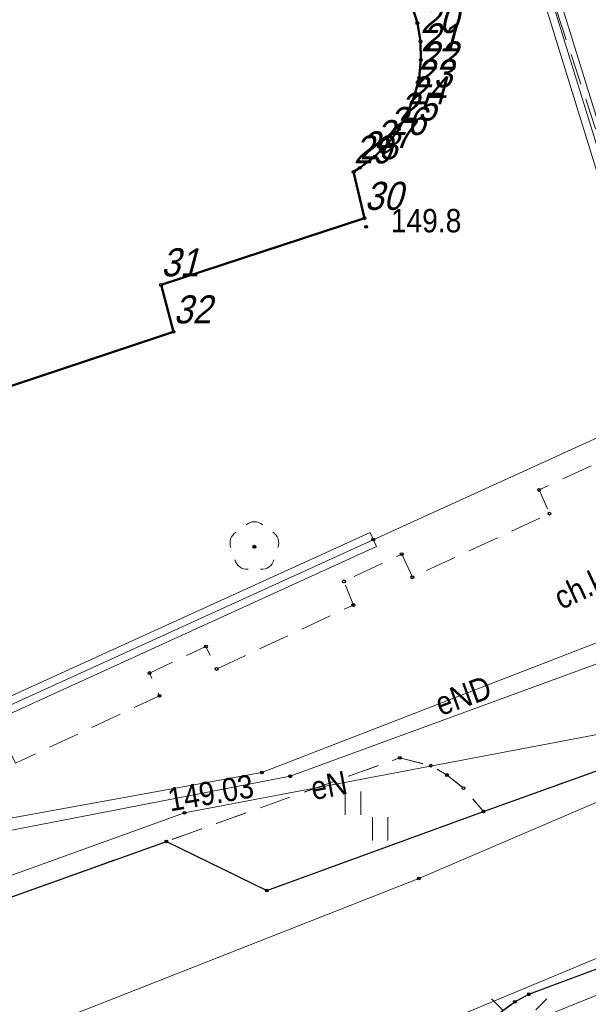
# Model space of a CAD drawing. Header units: metres. Extents: x 5551907 to 5556416, y 5709283 to 5712755.
# Tile 42 of 100: x 5554526 to 5554545, y 5710556 to 5710587. Entities that reach past the tile are written whole.
import ezdxf
from ezdxf.enums import TextEntityAlignment as Align

# ---------------------------------------------------------------- set-up
doc = ezdxf.new("R2010")
doc.units = ezdxf.units.M
for name, pattern in [('1.0_0.5', [1.5, 1, -0.5]), ('1.5_0.5', [2, 1.5, -0.5]), ('219-500', [0])]:
    doc.linetypes.add(name, pattern=pattern)
doc.layers.get('0').update_dxf_attribs({"color": 2, "lineweight": 5})
doc.styles.get("Standard").update_dxf_attribs({"font": 'Working1250', "width": 0.75})
doc.linetypes.add('otdn_500', pattern='A,5,0,[21,ksztalty.shx,S=0.5,R=0,X=0,Y=0]', length=5)

# ---------------------------------------------------------------- blocks, each defined once
blk = doc.blocks.new('PUNKTBUD')
at = {"color": 0}
blk.add_circle((0, 0), 0.045, dxfattribs=at)
blk = doc.blocks.new('SM01')
at = {"color": 0, "linetype": 'Continuous', "lineweight": 13}
for p, q in [((-0.53, 0.531), (-0.883, 0.884)), ((0.531, 0.531), (0.884, 0.884)), ((-0.53, -0.53), (-0.883, -0.883)), ((0.531, -0.53), (0.884, -0.883))]:
    blk.add_line(p, q, dxfattribs=at)
blk.add_circle((0, 0), 0.25, dxfattribs=at)
blk = doc.blocks.new('TU04')
at = {"color": 0, "linetype": 'Continuous', "lineweight": 13}
for p, q in [((0, 0), (0, 0.75)), ((0.5, 0), (0.5, 0.75))]:
    blk.add_line(p, q, dxfattribs=at)
blk = doc.blocks.new('PW01')
at = {"linetype": 'Continuous', "lineweight": 13}
h = blk.add_hatch(color=0, dxfattribs=at)
edge = h.paths.add_edge_path()
edge.add_arc((0, 0), 0.045, 0, 360)
blk = doc.blocks.new('OP021')
at = {"linetype": 'Continuous', "lineweight": 13}
h = blk.add_hatch(color=0, dxfattribs=at)
edge = h.paths.add_edge_path()
edge.add_arc((0, 0), 0.05, 0, 360)
at = {"color": 0, "linetype": 'Continuous', "lineweight": 13}
for centre, start, end in [((0, 0.4), 49.272, 130.728), ((-0.38, 0.124), 121.308, 202.548), ((0.38, 0.124), 337.452, 58.692), ((-0.235, -0.324), 193.221, 274.871), ((0.235, -0.324), 265.129, 346.779)]:
    blk.add_arc(centre, 0.4, start, end, dxfattribs=at)
blk = doc.blocks.new('PIKIETAW1891')
at = {"color": 0}
blk.add_circle((0, 0), 0.045, dxfattribs=at)

msp = doc.modelspace()

# ---------------------------------------------------------------- linework, layer by layer
at = {"layer": '218-kontur użytku gruntowego', "color": 3, "linetype": 'CONTINUOUS', "lineweight": 18, "flags": 128}
for points in [[(5554547.45, 5710575.08), (5554542.87, 5710589.9)], [(5554542.87, 5710589.9), (5554547.45, 5710575.08)], [(5554520.36, 5710562.73), (5554547.45, 5710575.08)], [(5554547.45, 5710575.08), (5554520.36, 5710562.73)]]:
    msp.add_lwpolyline(points, dxfattribs=at)
at = {"layer": '219-działka ewidencyjna', "color": 7, "linetype": '219-500', "lineweight": 18, "flags": 128}
for points in [[(5554542.87, 5710589.9), (5554547.45, 5710575.08)], [(5554547.45, 5710575.08), (5554520.36, 5710562.73)]]:
    msp.add_lwpolyline(points, dxfattribs=at)
at = {"layer": '312-budynek ewidencyjny', "color": 7, "linetype": 'CONTINUOUS', "lineweight": 50, "flags": 128}
for points in [[(5554538.98, 5710587.78), (5554539.16, 5710587.22)], [(5554539.16, 5710587.22), (5554539.26, 5710586.63)], [(5554539.26, 5710586.63), (5554539.27, 5710586.04)], [(5554539.27, 5710586.04), (5554539.22, 5710585.46)], [(5554539.22, 5710585.46), (5554539.07, 5710584.89)], [(5554539.07, 5710584.89), (5554538.85, 5710584.34)], [(5554538.85, 5710584.34), (5554538.57, 5710583.82)], [(5554538.57, 5710583.82), (5554538.22, 5710583.36)], [(5554538.22, 5710583.36), (5554537.8, 5710582.94)], [(5554537.8, 5710582.94), (5554537.32, 5710582.58)], [(5554537.32, 5710582.58), (5554537.12, 5710582.45)], [(5554537.12, 5710582.45), (5554537.47, 5710580.96)], [(5554537.47, 5710580.96), (5554530.95, 5710578.83)], [(5554530.95, 5710578.83), (5554531.35, 5710577.32)], [(5554531.35, 5710577.32), (5554513.48, 5710571.36)]]:
    msp.add_lwpolyline(points, dxfattribs=at)
at = {"layer": 'chodnik', "color": 7, "linetype": '1.0_0.5', "lineweight": 18, "flags": 128}
for points in [[(5554549.7, 5710575.88), (5554545.15, 5710589.47), (5554544.69, 5710590.51), (5554543.98, 5710591.93), (5554537.74, 5710602.28), (5554534.64, 5710607.43), (5554534, 5710608.42), (5554533, 5710609.54), (5554527.96, 5710614.63), (5554526.47, 5710613.03), (5554535.75, 5710601.74), (5554542.87, 5710589.9), (5554547.74, 5710575.13)], [(5554504.27, 5710557.08), (5554505.62, 5710554.6), (5554506.33, 5710553.74), (5554514.14, 5710555.67), (5554521.77, 5710557.63), (5554531.12, 5710560.98), (5554538.6, 5710563.66), (5554539.59, 5710563.41), (5554540.11, 5710563.11), (5554540.64, 5710562.69), (5554541.28, 5710561.94), (5554545.11, 5710563.32), (5554545.18, 5710564.56), (5554545.42, 5710565.28), (5554545.67, 5710565.68), (5554546, 5710566.11), (5554546.51, 5710566.47), (5554551.26, 5710568.27), (5554551.48, 5710569.22), (5554551.5, 5710569.95), (5554551.34, 5710570.77), (5554549.7, 5710575.88), (5554547.74, 5710575.13), (5554547.78, 5710574.28), (5554547.31, 5710573.32), (5554545.35, 5710572.44), (5554545.01, 5710573.16), (5554543.06, 5710572.25), (5554543.39, 5710571.49), (5554539, 5710569.45), (5554538.66, 5710570.19), (5554536.81, 5710569.32), (5554537.11, 5710568.56), (5554532.73, 5710566.51), (5554532.39, 5710567.23), (5554530.58, 5710566.38), (5554530.9, 5710565.65), (5554526.29, 5710563.49), (5554525.95, 5710564.21), (5554524.14, 5710563.36), (5554524.46, 5710562.63), (5554520.86, 5710560.94), (5554507.75, 5710558.07), (5554507.38, 5710558.04), (5554506.97, 5710558.33), (5554506.51, 5710558.72)]]:
    msp.add_lwpolyline(points, close=True, dxfattribs=at)
at = {"layer": 'jezdnia', "color": 7, "linetype": '1.5_0.5', "lineweight": 18, "flags": 128}
msp.add_lwpolyline([(5554412.43, 5710514.29), (5554408.24, 5710510.92), (5554418.66, 5710508.44), (5554419.59, 5710509.15), (5554420.38, 5710509.5), (5554421.46, 5710509.6), (5554422.36, 5710509.47), (5554423.16, 5710509.24), (5554423.89, 5710508.85), (5554424.46, 5710508.45), (5554428.69, 5710502.64), (5554439.05, 5710488.34), (5554439.27, 5710487.75), (5554439.32, 5710487.1), (5554439.14, 5710486.55), (5554438.1, 5710485.76), (5554437.65, 5710485.71), (5554436.85, 5710485.85), (5554441.68, 5710479.01), (5554444.19, 5710480.86), (5554442.45, 5710483.36), (5554443.47, 5710484.11), (5554467.28, 5710501.44), (5554488.48, 5710516.77), (5554505.22, 5710528.95), (5554521.64, 5710540.81), (5554534.16, 5710549.88), (5554542.28, 5710555.84), (5554542.73, 5710556.08), (5554548.69, 5710558.31), (5554550.14, 5710558.79), (5554550.8, 5710559.03), (5554551.51, 5710559.12), (5554552.37, 5710559.08), (5554553.78, 5710558.9), (5554554.78, 5710558.61), (5554555.64, 5710558.2), (5554556.75, 5710557.41), (5554557.27, 5710556.62), (5554557.72, 5710555.64), (5554562.19, 5710557.43), (5554562.14, 5710560.52), (5554558, 5710570.33), (5554557.22, 5710570.54), (5554556.66, 5710571.02), (5554556.14, 5710571.5), (5554555.73, 5710572.18), (5554551.34, 5710570.77), (5554551.5, 5710569.95), (5554551.48, 5710569.22), (5554551.26, 5710568.27), (5554550.9, 5710567.4), (5554550.49, 5710566.63), (5554550, 5710565.93), (5554549.32, 5710565.24), (5554547.89, 5710564.5), (5554545.11, 5710563.32), (5554541.28, 5710561.94), (5554534.34, 5710559.41), (5554531.12, 5710560.98), (5554521.77, 5710557.63), (5554514.14, 5710555.67), (5554512.15, 5710552.94), (5554509.31, 5710551.99), (5554508.96, 5710551.99), (5554508.15, 5710552.25), (5554507.64, 5710552.54), (5554506.95, 5710553.08), (5554506.33, 5710553.74), (5554505.62, 5710554.6), (5554504.27, 5710557.08), (5554503.76, 5710559.81), (5554500.07, 5710560.85), (5554495.64, 5710558.86), (5554496.41, 5710557.66), (5554496.92, 5710556.29), (5554497.23, 5710555.1), (5554497.4, 5710553.9), (5554497.47, 5710552.1), (5554497.29, 5710550.89), (5554497.03, 5710549.78), (5554496.59, 5710548.91), (5554496.04, 5710547.96), (5554495.73, 5710547.56), (5554494.8, 5710547.25), (5554491.67, 5710548.63), (5554486.93, 5710547.1), (5554485.39, 5710546.56), (5554480.26, 5710544.86), (5554478.27, 5710541.32), (5554476.06, 5710540.6), (5554472.16, 5710539.33), (5554470.22, 5710538.71), (5554468.48, 5710538.32), (5554467.02, 5710538.21), (5554465.68, 5710538.2), (5554464.68, 5710538.33), (5554463.62, 5710538.55), (5554462.32, 5710538.98), (5554460.78, 5710539.89), (5554459.64, 5710540.79), (5554459.04, 5710541.45), (5554456.35, 5710545.55), (5554450.55, 5710542.97), (5554450.88, 5710541.78), (5554451.08, 5710540.23), (5554451.01, 5710538.73), (5554450.66, 5710537.42), (5554450.07, 5710535.93), (5554449.39, 5710534.73), (5554448.6, 5710533.68), (5554447.4, 5710532.83), (5554442.88, 5710530.78), (5554440.1, 5710529.43), (5554437.5, 5710528.21), (5554433.01, 5710525.89), (5554428.59, 5710523.58), (5554424.16, 5710521.11), (5554422.19, 5710520.04), (5554421.57, 5710519.67), (5554417.2, 5710517.18), (5554414.65, 5710515.66)], close=True, dxfattribs=at)
at = {"layer": 'krawężnik', "color": 7, "linetype": 'CONTINUOUS', "lineweight": 25, "flags": 128}
for points in [[(5554504.27, 5710557.08), (5554505.62, 5710554.6), (5554506.33, 5710553.74), (5554506.95, 5710553.08), (5554507.64, 5710552.54), (5554508.15, 5710552.25), (5554508.96, 5710551.99), (5554509.31, 5710551.99), (5554512.15, 5710552.94), (5554514.14, 5710555.67), (5554521.77, 5710557.63), (5554531.12, 5710560.98), (5554534.34, 5710559.41), (5554541.28, 5710561.94), (5554545.11, 5710563.32), (5554547.89, 5710564.5), (5554549.32, 5710565.24), (5554550, 5710565.93), (5554550.49, 5710566.63), (5554550.9, 5710567.4), (5554551.26, 5710568.27), (5554551.48, 5710569.22), (5554551.5, 5710569.95), (5554551.34, 5710570.77)], [(5554444.89, 5710481.41), (5554444.19, 5710480.86), (5554442.45, 5710483.36), (5554443.47, 5710484.11), (5554467.28, 5710501.44), (5554488.48, 5710516.77), (5554505.22, 5710528.95), (5554521.64, 5710540.81), (5554534.16, 5710549.88), (5554542.28, 5710555.84), (5554542.73, 5710556.08), (5554548.69, 5710558.31), (5554550.14, 5710558.79), (5554550.8, 5710559.03), (5554551.51, 5710559.12), (5554552.37, 5710559.08), (5554553.78, 5710558.9), (5554554.78, 5710558.61), (5554555.64, 5710558.2), (5554556.75, 5710557.41), (5554557.27, 5710556.62), (5554557.72, 5710555.64)]]:
    msp.add_lwpolyline(points, dxfattribs=at)
at = {"layer": 'przewód elektroenergetyczny podziemny', "color": 1, "linetype": 'CONTINUOUS', "lineweight": 18, "flags": 128}
for points in [[(5554488.21, 5710551.73), (5554495.52, 5710554.25), (5554496.52, 5710555.91), (5554506.2, 5710558.1), (5554534.18, 5710563.19), (5554562.31, 5710574.1)], [(5554470.04, 5710542.38), (5554475.04, 5710543.95), (5554497.65, 5710552.17), (5554504.66, 5710553.71), (5554506.65, 5710553.29), (5554509.98, 5710554), (5554512.88, 5710555.48), (5554519.63, 5710557.54), (5554531.7, 5710561.9), (5554546.5, 5710564.71)], [(5554495.34, 5710524.27), (5554496.21, 5710524.88), (5554520.08, 5710541.59), (5554534.41, 5710551.65), (5554542.42, 5710555.05), (5554548.88, 5710557.66), (5554548.63, 5710558.58), (5554546.5, 5710564.71)]]:
    msp.add_lwpolyline(points, dxfattribs=at)
at = {"layer": 'przewód gazowy', "color": 40, "linetype": 'CONTINUOUS', "lineweight": 18, "flags": 128}
msp.add_lwpolyline([(5554458.63, 5710544.72), (5554459.19, 5710544.18), (5554460.34, 5710544.13), (5554464.63, 5710543.71), (5554473.57, 5710545.84), (5554492.46, 5710552.44), (5554496.44, 5710554.43), (5554504.73, 5710557.18), (5554535.09, 5710563.07), (5554548.06, 5710567.83)], dxfattribs=at)
at = {"layer": 'przewód telekomunikacyjny podziemny', "color": 30, "linetype": 'CONTINUOUS', "lineweight": 18, "flags": 128}
msp.add_lwpolyline([(5554374.01, 5710454.75), (5554369.95, 5710464.56), (5554368.86, 5710465.36), (5554380.31, 5710483.95), (5554389.55, 5710494.24), (5554395.67, 5710499.5), (5554427.9, 5710522.38), (5554455.78, 5710532.81), (5554483.92, 5710541.5), (5554524.38, 5710553.96), (5554539.21, 5710559.79), (5554555.97, 5710566.98), (5554585.2, 5710580.72), (5554598.19, 5710584.52), (5554607.28, 5710586.33), (5554615.01, 5710584.66), (5554643.84, 5710573.06)], dxfattribs=at)
at = {"layer": 'przewód wodociągowy', "color": 5, "linetype": 'CONTINUOUS', "lineweight": 18, "flags": 128}
msp.add_lwpolyline([(5554556.04, 5710561.88), (5554535.46, 5710553.29), (5554511.24, 5710536.47), (5554507.09, 5710533.72), (5554491.27, 5710522.32), (5554469.63, 5710506.69), (5554453.15, 5710494.76)], dxfattribs=at)
at = {"layer": 'trawnik', "color": 7, "linetype": '1.0_0.5', "lineweight": 18, "flags": 128}
msp.add_lwpolyline([(5554531.12, 5710560.98), (5554534.34, 5710559.41), (5554541.28, 5710561.94), (5554540.64, 5710562.69), (5554540.11, 5710563.11), (5554539.59, 5710563.41), (5554538.6, 5710563.66)], close=True, dxfattribs=at)
at = {"layer": 'ściana oporowa (linia)', "color": 0, "linetype": 'otdn_500', "lineweight": 18}
for p, q in [((5554547.689, 5710575.154), (5554543.102, 5710590.004)), ((5554537.854, 5710570.433), (5554537.75, 5710570.66)), ((5554520.442, 5710562.492), (5554537.854, 5710570.433))]:
    msp.add_line(p, q, dxfattribs=at)
at = {"layer": 'ściana oporowa (linia)', "color": 0, "lineweight": 18}
for p, q in [((5554547.211, 5710575.006), (5554542.638, 5710589.796)), ((5554520.278, 5710562.968), (5554537.646, 5710570.888)), ((5554537.646, 5710570.888), (5554537.75, 5710570.66))]:
    msp.add_line(p, q, dxfattribs=at)

# ---------------------------------------------------------------- block references
at = {"layer": 'drzewo liściaste', "color": 94, "linetype": 'CONTINUOUS', "lineweight": 18}
msp.add_blockref('OP021', (5554533.94, 5710570.43), dxfattribs=at)
at = {"layer": 'latarnia', "color": 7, "linetype": 'CONTINUOUS', "lineweight": 18}
msp.add_blockref('SM01', (5554542.42, 5710555.05), dxfattribs=at)
at = {"layer": 'pikieta naturalna', "color": 7, "linetype": 'CONTINUOUS', "lineweight": 13}
msp.add_blockref('PW01', (5554537.52, 5710580.69), dxfattribs=at)
at = {"layer": 'Punkt budynku', "color": 5, "linetype": 'CONTINUOUS', "lineweight": 18}
for p in [(5554539.16, 5710587.22), (5554539.26, 5710586.63), (5554539.27, 5710586.04), (5554539.22, 5710585.46), (5554539.07, 5710584.89), (5554538.85, 5710584.34), (5554538.57, 5710583.82), (5554538.22, 5710583.36), (5554537.8, 5710582.94), (5554537.32, 5710582.58), (5554537.12, 5710582.45), (5554537.47, 5710580.96), (5554530.95, 5710578.83), (5554531.35, 5710577.32)]:
    msp.add_blockref('PUNKTBUD', p, dxfattribs=at)
at = {"layer": 'Punkt roboczy BDOT GESUT K1', "color": 6, "linetype": 'CONTINUOUS', "lineweight": 18}
for p in [(5554537.52, 5710580.69), (5554543.06, 5710572.25), (5554543.39, 5710571.49), (5554537.75, 5710570.66), (5554533.94, 5710570.43), (5554538.66, 5710570.19), (5554536.81, 5710569.32), (5554539, 5710569.45), (5554537.11, 5710568.56), (5554532.39, 5710567.23), (5554532.73, 5710566.51), (5554530.58, 5710566.38), (5554530.9, 5710565.65), (5554538.6, 5710563.66), (5554538.6, 5710563.66), (5554539.59, 5710563.41), (5554539.59, 5710563.41), (5554534.18, 5710563.19), (5554535.09, 5710563.07), (5554535.09, 5710563.07), (5554540.11, 5710563.11), (5554540.11, 5710563.11), (5554540.64, 5710562.69), (5554540.64, 5710562.69), (5554531.7, 5710561.9), (5554541.28, 5710561.94), (5554541.28, 5710561.94), (5554541.28, 5710561.94), (5554541.28, 5710561.94), (5554531.12, 5710560.98), (5554531.12, 5710560.98), (5554531.12, 5710560.98), (5554531.12, 5710560.98), (5554539.21, 5710559.79), (5554534.34, 5710559.41), (5554534.34, 5710559.41), (5554534.34, 5710559.41), (5554542.73, 5710556.08), (5554542.73, 5710556.08), (5554542.28, 5710555.84), (5554542.28, 5710555.84)]:
    msp.add_blockref('PIKIETAW1891', p, dxfattribs=at)
at = {"layer": 'rzedna', "color": 7, "linetype": 'CONTINUOUS', "lineweight": 18}
msp.add_blockref('PW01', (5554535.09, 5710563.07), dxfattribs=at)
at = {"layer": 'trawnik', "color": 7, "linetype": 'CONTINUOUS', "lineweight": 18}
for p in [(5554536.85, 5710561.835), (5554537.719, 5710561.009)]:
    msp.add_blockref('TU04', p, dxfattribs=at)

# ---------------------------------------------------------------- texts
at = {"layer": 'chodnik-Atr17', "color": 7, "width": 0.9}
msp.add_text('ch.kb.', height=0.75, rotation=24.924, dxfattribs=at).set_placement((5554543.77, 5710568.4))
at = {"layer": 'pikieta naturalna-Atr2', "color": 7, "width": 0.9}
msp.add_text('149.8', height=0.75, dxfattribs=at).set_placement((5554538.31, 5710580.51))
at = {"layer": 'przewód elektroenergetyczny podziemny-Atr1', "color": 1, "width": 0.9}
for s, rotation, p in [('eND', 19.9, (5554539.78, 5710565.35)), ('eN', 10.75, (5554535.76, 5710562.67))]:
    msp.add_text(s, height=0.75, rotation=rotation, dxfattribs=at).set_placement(p, align=Align.MIDDLE_LEFT)
at = {"layer": 'Punkt budynku-Atr104', "color": 5, "oblique": 15, "width": 0.9}
for s, p in [('20', (5554539.26, 5710586.63)), ('21', (5554539.27, 5710586.04)), ('22', (5554539.22, 5710585.46)), ('23', (5554539.07, 5710584.89)), ('24', (5554538.85, 5710584.34)), ('25', (5554538.57, 5710583.82)), ('26', (5554538.22, 5710583.36)), ('27', (5554537.8, 5710582.94)), ('29', (5554537.12, 5710582.45)), ('28', (5554537.32, 5710582.58)), ('30', (5554537.47, 5710580.96)), ('31', (5554530.95, 5710578.83)), ('32', (5554531.35, 5710577.32))]:
    msp.add_text(s, height=0.9, dxfattribs=at).set_placement(p, align=Align.BOTTOM_LEFT)
at = {"layer": 'rzedna-Atr2', "color": 7, "width": 0.9}
msp.add_text('149.03', height=0.75, rotation=9.663, dxfattribs=at).set_placement((5554531.18, 5710562.31), align=Align.MIDDLE_LEFT)

doc.saveas('drawing.dxf')
